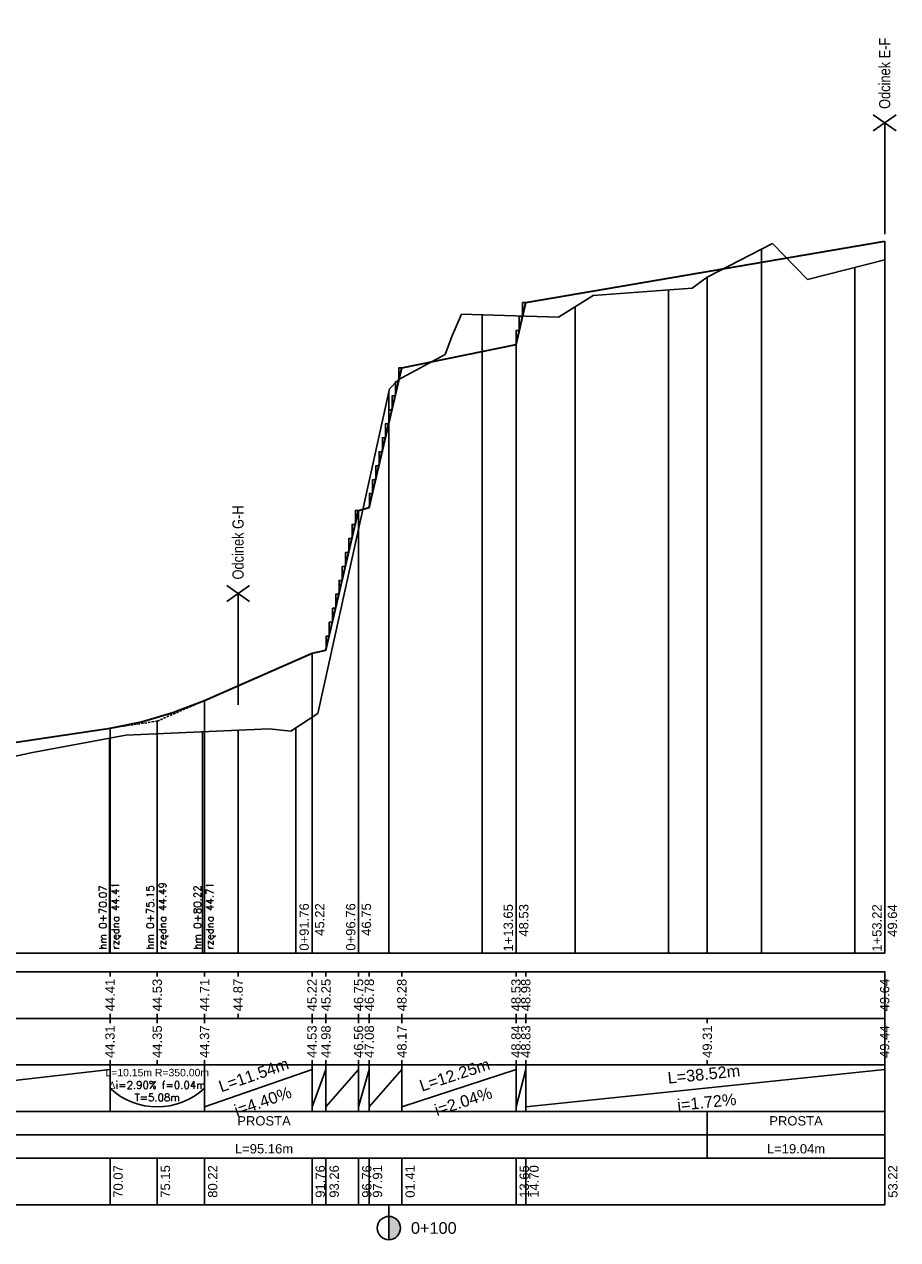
# Model space of a CAD drawing. Header units: metres. Extents: x 0 to 5465380, y 0 to 5925815.
# Tile 141 of 141: x 5465286 to 5465380, y 5925684 to 5925815. Entities that reach past the tile are written whole.
import ezdxf

# ---------------------------------------------------------------- set-up
doc = ezdxf.new("R2010")
doc.units = ezdxf.units.M
doc.linetypes.add('HIDDEN', pattern=[0.375, 0.25, -0.125])
for name, color, linetype in [('$DR - opis', 1, 'Continuous'), ('$DR - wymiary', 7, 'Continuous'), ('AecObjExplode_rys 1_Vport_D5A', 7, 'Continuous'), ('AecObjExplode_rys 3_Vport_DDD', 7, 'Continuous'), ('AecObjExplode_rys 4_Vport_E22', 7, 'Continuous'), ('C-DROGI-PROFILE', 7, 'Continuous'), ('C-DROGI-PROFILE-ETYKIETY', 7, 'Continuous'), ('C-DROGI-PROFILE-WIDOKI', 7, 'Continuous'), ('C-DROGI-PROFILE-WIDOKI-ETYKIETY', 7, 'Continuous')]:
    doc.layers.add(name, color=color, linetype=linetype)
doc.styles.add('ARIAL 2', font='ARIALN.TTF')
doc.styles.get("Standard").update_dxf_attribs({"font": 'arial.ttf'})

# ---------------------------------------------------------------- blocks, each defined once
blk = doc.blocks.new('kilometraz')
at = {"linetype": 'ByBlock', "lineweight": -2}
blk.add_hatch(color=0, dxfattribs=at).paths.add_polyline_path([(0, -0.5, 0.414214), (0.5, 0, 0.414214), (0, 0.5)])
at = {"color": 0, "linetype": 'ByBlock', "lineweight": -2}
blk.add_line((0, 0.5), (0, -0.5), dxfattribs=at)
blk.add_circle((0, 0), 0.5, dxfattribs=at)
blk = doc.blocks.new('AecObjExplode_rys 1_Vport_D5A')
at = {"layer": 'C-DROGI-PROFILE', "color": 190, "linetype": 'Continuous', "lineweight": 35}
for p, q in [((5465340.02, 5925784.94), (5465378.54, 5925791.55)), ((5465338.97, 5925780.44), (5465340.02, 5925784.94)), ((5465326.72, 5925777.95), (5465338.97, 5925780.44)), ((5465323.22, 5925762.95), (5465326.72, 5925777.95)), ((5465318.57, 5925747.65), (5465322.07, 5925762.65)), ((5465322.07, 5925762.65), (5465323.22, 5925762.95)), ((5465317.07, 5925747.35), (5465318.57, 5925747.65)), ((5465305.54, 5925742.27), (5465317.07, 5925747.35)), ((5465260.06, 5925734), (5465295.39, 5925739.28))]:
    blk.add_line(p, q, dxfattribs=at)
at = {"layer": 'C-DROGI-PROFILE', "color": 94, "linetype": 'Continuous', "lineweight": -3}
for p, q in [((5465359.5, 5925787.66), (5465366.5, 5925791.3)), ((5465366.5, 5925791.3), (5465370.24, 5925787.42)), ((5465370.24, 5925787.42), (5465378.54, 5925789.54)), ((5465357.86, 5925786.5), (5465359.5, 5925787.66)), ((5465343.53, 5925783.39), (5465347.26, 5925785.71)), ((5465347.26, 5925785.71), (5465357.86, 5925786.5)), ((5465332.06, 5925781.3), (5465333.13, 5925783.71)), ((5465333.13, 5925783.71), (5465343.53, 5925783.39)), ((5465331.35, 5925779.37), (5465332.06, 5925781.3)), ((5465326.32, 5925776.66), (5465331.35, 5925779.37)), ((5465325.38, 5925775.68), (5465326.32, 5925776.66)), ((5465317.68, 5925740.87), (5465325.38, 5925775.68)), ((5465314.81, 5925738.98), (5465317.68, 5925740.87)), ((5465287.06, 5925736.68), (5465297.08, 5925738.53)), ((5465297.08, 5925738.53), (5465312.46, 5925739.2)), ((5465312.46, 5925739.2), (5465314.81, 5925738.98)), ((5465270.7, 5925733.21), (5465287.06, 5925736.68))]:
    blk.add_line(p, q, dxfattribs=at)
at = {"layer": 'C-DROGI-PROFILE', "color": 7, "linetype": 'HIDDEN', "lineweight": -3}
for p, q in [((5465300.46, 5925740.04), (5465305.54, 5925742.27)), ((5465295.39, 5925739.28), (5465300.46, 5925740.04))]:
    blk.add_line(p, q, dxfattribs=at)
at = {"layer": 'C-DROGI-PROFILE', "color": 4, "linetype": 'Continuous', "lineweight": 35}
blk.add_lwpolyline([(5465295.39, 5925739.28), (5465298.77, 5925739.95), (5465302.15, 5925740.95), (5465305.54, 5925742.27)], dxfattribs=at)
at = {"layer": 'C-DROGI-PROFILE-ETYKIETY', "color": 7, "linetype": 'Continuous', "lineweight": -3}
for p, q in [((5465378.54, 5925791.55), (5465378.54, 5925715.15)), ((5465338.97, 5925780.44), (5465338.97, 5925715.15)), ((5465322.07, 5925762.65), (5465322.07, 5925715.15)), ((5465317.07, 5925747.35), (5465317.07, 5925715.15))]:
    blk.add_line(p, q, dxfattribs=at)
at = {"layer": 'C-DROGI-PROFILE-ETYKIETY', "color": 1, "linetype": 'Continuous', "lineweight": -3}
for p, q in [((5465305.54, 5925742.27), (5465305.54, 5925715.15)), ((5465300.46, 5925740.04), (5465300.46, 5925715.15)), ((5465295.39, 5925739.28), (5465295.39, 5925715.15))]:
    blk.add_line(p, q, dxfattribs=at)
at = {"layer": 'C-DROGI-PROFILE-WIDOKI', "color": 7, "linetype": 'Continuous', "lineweight": -3}
for p, q in [((5465365.32, 5925715.15), (5465365.32, 5925790.69)), ((5465378.54, 5925715.15), (5465378.54, 5925789.54)), ((5465375.32, 5925715.15), (5465375.32, 5925788.72)), ((5465355.32, 5925715.15), (5465355.32, 5925786.31)), ((5465345.32, 5925715.15), (5465345.32, 5925784.5)), ((5465335.32, 5925715.15), (5465335.32, 5925783.64)), ((5465325.32, 5925715.15), (5465325.32, 5925775.39)), ((5465305.32, 5925715.15), (5465305.32, 5925738.89)), ((5465309.14, 5925715.15), (5465309.14, 5925739.06)), ((5465315.32, 5925715.15), (5465315.32, 5925739.31)), ((5465295.32, 5925715.15), (5465295.32, 5925738.2)), ((5465224.82, 5925715.15), (5465378.54, 5925715.15)), ((5465295.39, 5925713.15), (5465295.39, 5925712.65)), ((5465300.46, 5925713.15), (5465300.46, 5925712.65)), ((5465305.54, 5925713.15), (5465305.54, 5925712.65)), ((5465317.07, 5925713.15), (5465317.07, 5925712.65)), ((5465318.57, 5925713.15), (5465318.57, 5925712.65)), ((5465322.07, 5925713.15), (5465322.07, 5925712.65)), ((5465323.22, 5925713.15), (5465323.22, 5925712.65)), ((5465326.72, 5925713.15), (5465326.72, 5925712.65)), ((5465338.97, 5925713.15), (5465338.97, 5925712.65)), ((5465340.02, 5925713.15), (5465340.02, 5925712.65)), ((5465378.54, 5925713.15), (5465378.54, 5925712.65)), ((5465295.39, 5925708.15), (5465295.39, 5925708.65)), ((5465300.46, 5925708.15), (5465300.46, 5925708.65)), ((5465305.54, 5925708.15), (5465305.54, 5925708.65)), ((5465317.07, 5925708.15), (5465317.07, 5925708.65)), ((5465318.57, 5925708.15), (5465318.57, 5925708.65)), ((5465322.07, 5925708.15), (5465322.07, 5925708.65)), ((5465323.22, 5925708.15), (5465323.22, 5925708.65)), ((5465326.72, 5925708.15), (5465326.72, 5925708.65)), ((5465338.97, 5925708.15), (5465338.97, 5925708.65)), ((5465340.02, 5925708.15), (5465340.02, 5925708.65)), ((5465378.54, 5925708.15), (5465378.54, 5925708.65)), ((5465295.39, 5925698.15), (5465295.39, 5925703.15)), ((5465305.54, 5925698.15), (5465305.54, 5925703.15)), ((5465317.07, 5925698.15), (5465317.07, 5925703.15)), ((5465318.57, 5925698.15), (5465318.57, 5925703.15)), ((5465322.07, 5925698.15), (5465322.07, 5925703.15)), ((5465323.22, 5925698.15), (5465323.22, 5925703.15)), ((5465326.72, 5925698.15), (5465326.72, 5925703.15)), ((5465338.97, 5925698.15), (5465338.97, 5925703.15)), ((5465340.02, 5925698.15), (5465340.02, 5925703.15)), ((5465359.5, 5925693.15), (5465359.5, 5925698.15)), ((5465325.32, 5925688.15), (5465325.32, 5925685.65))]:
    blk.add_line(p, q, dxfattribs=at)
at = {"layer": 'C-DROGI-PROFILE-WIDOKI', "color": 8, "linetype": 'Continuous', "lineweight": -3}
for p, q in [((5465378.54, 5925715.15), (5465378.54, 5925789.54)), ((5465359.5, 5925715.15), (5465359.5, 5925787.66))]:
    blk.add_line(p, q, dxfattribs=at)
at = {"layer": 'C-DROGI-PROFILE-WIDOKI', "color": 4, "linetype": 'Continuous', "lineweight": -3}
for p, q in [((5465309.14, 5925713.15), (5465309.14, 5925712.65)), ((5465309.14, 5925708.15), (5465309.14, 5925708.65)), ((5465260.06, 5925698.65), (5465295.39, 5925702.65)), ((5465305.54, 5925698.65), (5465317.07, 5925702.65)), ((5465317.07, 5925698.65), (5465318.57, 5925702.65)), ((5465318.57, 5925698.65), (5465322.07, 5925702.65)), ((5465322.07, 5925698.65), (5465323.22, 5925702.65)), ((5465323.22, 5925698.65), (5465326.72, 5925702.65)), ((5465326.72, 5925698.65), (5465338.97, 5925702.65)), ((5465338.97, 5925698.65), (5465340.02, 5925702.65)), ((5465340.02, 5925698.65), (5465378.54, 5925702.65)), ((5465225.32, 5925695.65), (5465378.54, 5925695.65))]:
    blk.add_line(p, q, dxfattribs=at)
at = {"layer": 'C-DROGI-PROFILE-WIDOKI', "color": 1, "linetype": 'Continuous', "lineweight": -3}
for p, q in [((5465295.39, 5925708.15), (5465295.39, 5925707.65)), ((5465300.46, 5925708.15), (5465300.46, 5925707.65)), ((5465305.54, 5925708.15), (5465305.54, 5925707.65)), ((5465317.07, 5925708.15), (5465317.07, 5925707.65)), ((5465318.57, 5925708.15), (5465318.57, 5925707.65)), ((5465322.07, 5925708.15), (5465322.07, 5925707.65)), ((5465323.22, 5925708.15), (5465323.22, 5925707.65)), ((5465326.72, 5925708.15), (5465326.72, 5925707.65)), ((5465338.97, 5925708.15), (5465338.97, 5925707.65)), ((5465340.02, 5925708.15), (5465340.02, 5925707.65)), ((5465378.54, 5925708.15), (5465378.54, 5925707.65)), ((5465295.39, 5925703.15), (5465295.39, 5925703.65)), ((5465300.46, 5925703.15), (5465300.46, 5925703.65)), ((5465305.54, 5925703.15), (5465305.54, 5925703.65)), ((5465317.07, 5925703.15), (5465317.07, 5925703.65)), ((5465318.57, 5925703.15), (5465318.57, 5925703.65)), ((5465322.07, 5925703.15), (5465322.07, 5925703.65)), ((5465323.22, 5925703.15), (5465323.22, 5925703.65)), ((5465326.72, 5925703.15), (5465326.72, 5925703.65)), ((5465338.97, 5925703.15), (5465338.97, 5925703.65)), ((5465340.02, 5925703.15), (5465340.02, 5925703.65)), ((5465378.54, 5925703.15), (5465378.54, 5925703.65)), ((5465295.39, 5925688.15), (5465295.39, 5925693.15)), ((5465300.46, 5925688.15), (5465300.46, 5925693.15)), ((5465305.54, 5925688.15), (5465305.54, 5925693.15)), ((5465317.07, 5925688.15), (5465317.07, 5925693.15)), ((5465318.57, 5925688.15), (5465318.57, 5925693.15)), ((5465322.07, 5925688.15), (5465322.07, 5925693.15)), ((5465323.22, 5925688.15), (5465323.22, 5925693.15)), ((5465326.72, 5925688.15), (5465326.72, 5925693.15)), ((5465338.97, 5925688.15), (5465338.97, 5925693.15)), ((5465340.02, 5925688.15), (5465340.02, 5925693.15)), ((5465378.54, 5925688.15), (5465378.54, 5925693.15))]:
    blk.add_line(p, q, dxfattribs=at)
at = {"layer": 'C-DROGI-PROFILE-WIDOKI', "color": 150, "linetype": 'Continuous', "lineweight": -3}
for p, q in [((5465359.5, 5925708.15), (5465359.5, 5925707.65)), ((5465359.5, 5925703.15), (5465359.5, 5925703.65))]:
    blk.add_line(p, q, dxfattribs=at)
at = {"layer": 'C-DROGI-PROFILE-WIDOKI', "color": 4, "linetype": 'Continuous', "lineweight": -3}
blk.add_arc((5465300.46, 5925706.09), 7.44, 226.9746, 313.0254, dxfattribs=at)
at = {"layer": 'C-DROGI-PROFILE-WIDOKI', "color": 7, "linetype": 'Continuous', "lineweight": -3}
for points in [[(5465225.32, 5925708.15), (5465378.54, 5925708.15), (5465378.54, 5925713.15), (5465225.32, 5925713.15)], [(5465225.32, 5925703.15), (5465378.54, 5925703.15), (5465378.54, 5925708.15), (5465225.32, 5925708.15)], [(5465225.32, 5925698.15), (5465378.54, 5925698.15), (5465378.54, 5925703.15), (5465225.32, 5925703.15)], [(5465225.32, 5925693.15), (5465378.54, 5925693.15), (5465378.54, 5925698.15), (5465225.32, 5925698.15)], [(5465225.32, 5925688.15), (5465378.54, 5925688.15), (5465378.54, 5925693.15), (5465225.32, 5925693.15)]]:
    blk.add_3dface(points, dxfattribs=at)
at = {"layer": '$DR - wymiary', "color": 7, "linetype": 'Continuous', "lineweight": -3, "xscale": 2.499999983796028, "yscale": 2.499999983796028, "zscale": 2.499999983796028, "rotation": 8.53773646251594e-07}
blk.add_blockref('kilometraz', (5465325.32, 5925685.65), dxfattribs=at)
at = {"layer": 'C-DROGI-PROFILE-ETYKIETY', "color": 2, "linetype": 'Continuous', "lineweight": -3, "char_height": 0.8, "attachment_point": 4}
for s, insert, rotation in [('{\\Fsimplex.shx|c0;hm 0+70.07\\Przędna 44.41}', (5465295.39, 5925715.53), 90), ('{\\Fsimplex.shx|c0;hm 0+75.15\\Fsimplex.shx|c0;\\Przędna 44.49}', (5465300.46, 5925715.53), 89.995), ('{\\Fsimplex.shx|c0;hm 0+80.22\\Fsimplex.shx|c0;\\Przędna 44.71}', (5465305.54, 5925715.53), 90)]:
    blk.add_mtext(s, dxfattribs=dict(at, insert=insert, rotation=rotation))
at = {"layer": 'C-DROGI-PROFILE-ETYKIETY', "color": 7, "linetype": 'Continuous', "lineweight": -3, "char_height": 1, "attachment_point": 6, "rotation": 90}
for s, insert in [('0+91.76\\P{\\fArial|b0|i0|c238|p34;45.22}', (5465317.07, 5925720.5)), ('0+96.76\\P{\\fArial|b0|i0|c238|p34;46.75}', (5465322.07, 5925720.5)), ('1+13.65\\P{\\fArial|b0|i0|c238|p34;48.53}', (5465338.97, 5925720.41)), ('1+53.22\\P{\\fArial|b0|i0|c238|p34;49.64}', (5465378.54, 5925720.39))]:
    blk.add_mtext(s, dxfattribs=dict(at, insert=insert))
at = {"layer": 'C-DROGI-PROFILE-ETYKIETY', "color": 1, "linetype": 'Continuous', "lineweight": -3, "insert": (5465300.46, 5925701), "char_height": 0.8, "attachment_point": 5, "rotation": 359.995}
blk.add_mtext('L=10.15m R=350.00m\\P{\\Fsimplex.shx|c238;Δ\\Fsimplex.shx|c0;i=2.90% \\Fsimplex.shx|c0;f=0.04m\\PT=5.08m}', dxfattribs=at)
at = {"layer": 'C-DROGI-PROFILE-WIDOKI-ETYKIETY', "color": 7, "linetype": 'Continuous', "lineweight": -3}
for s, insert, char_height, attachment_point, rotation in [('49.64', (5465378.54, 5925710.65), 1, 5, 90), ('44.41', (5465295.39, 5925710.65), 1, 5, 90), ('44.53', (5465300.46, 5925710.65), 1, 5, 90), ('44.71', (5465305.54, 5925710.65), 1, 5, 90), ('44.87', (5465309.14, 5925710.65), 1, 5, 90), ('45.22', (5465317.07, 5925710.65), 1, 5, 90), ('45.25', (5465318.57, 5925710.65), 1, 5, 90), ('46.75', (5465322.07, 5925710.65), 1, 5, 90), ('46.78', (5465323.22, 5925710.65), 1, 5, 90), ('48.28', (5465326.72, 5925710.65), 1, 5, 90), ('48.53', (5465338.97, 5925710.65), 1, 5, 90), ('48.98', (5465340.02, 5925710.65), 1, 5, 90), ('44.31', (5465295.39, 5925705.65), 1, 5, 90), ('44.35', (5465300.46, 5925705.65), 1, 5, 90), ('44.37', (5465305.54, 5925705.65), 1, 5, 90), ('44.53', (5465317.07, 5925705.65), 1, 5, 90), ('44.98', (5465318.57, 5925705.65), 1, 5, 90), ('46.56', (5465322.07, 5925705.65), 1, 5, 90), ('47.08', (5465323.22, 5925705.65), 1, 5, 90), ('48.17', (5465326.72, 5925705.65), 1, 5, 90), ('48.84', (5465338.97, 5925705.65), 1, 5, 90), ('48.83', (5465340.02, 5925705.65), 1, 5, 90), ('49.31', (5465359.5, 5925705.65), 1, 5, 90), ('49.44', (5465378.54, 5925705.65), 1, 5, 90), ('L=11.54m', (5465310.81, 5925702.07), 1.25, 5, 19.1204), ('L=12.25m', (5465332.38, 5925702.08), 1.25, 5, 18.0854), ('L=38.52m', (5465359.13, 5925702.15), 1.25, 5, 5.9289), ('i=4.40%', (5465311.8, 5925699.24), 1.25, 5, 19.1204), ('i=2.04%', (5465333.31, 5925699.23), 1.25, 5, 18.0854), ('i=1.72%', (5465359.44, 5925699.16), 1.25, 5, 5.9289), ('70.07', (5465295.76, 5925690.65), 1, 2, 90), ('75.15', (5465300.84, 5925690.65), 1, 2, 90), ('80.22', (5465305.91, 5925690.65), 1, 2, 90), ('91.76', (5465317.45, 5925690.65), 1, 2, 90), ('93.26', (5465318.95, 5925690.65), 1, 2, 90), ('96.76', (5465322.45, 5925690.65), 1, 2, 90), ('97.91', (5465323.6, 5925690.65), 1, 2, 90), ('01.41', (5465327.1, 5925690.65), 1, 2, 90), ('13.65', (5465339.35, 5925690.65), 1, 2, 90), ('14.70', (5465340.4, 5925690.65), 1, 2, 90), ('53.22', (5465378.91, 5925690.65), 1, 2, 90)]:
    blk.add_mtext(s, dxfattribs=dict(at, insert=insert, char_height=char_height, attachment_point=attachment_point, rotation=rotation))
for s, insert, char_height, attachment_point in [('PROSTA', (5465311.92, 5925697.15), 1, 5), ('PROSTA', (5465369.02, 5925697.15), 1, 5), ('L=95.16m', (5465311.92, 5925694.15), 1, 5), ('L=19.04m', (5465369.02, 5925694.15), 1, 5), ('0+100', (5465327.69, 5925685.65), 1.25, 4)]:
    blk.add_mtext(s, dxfattribs=dict(at, insert=insert, char_height=char_height, attachment_point=attachment_point))
blk = doc.blocks.new('AecObjExplode_rys 4_Vport_E22')
at = {"layer": 'C-DROGI-PROFILE', "color": 190, "linetype": 'Continuous', "lineweight": 35}
for p, q in [((5465340.02, 5925784.94), (5465378.54, 5925791.55)), ((5465338.97, 5925780.44), (5465340.02, 5925784.94)), ((5465326.72, 5925777.95), (5465338.97, 5925780.44)), ((5465323.22, 5925762.95), (5465326.72, 5925777.95)), ((5465318.57, 5925747.65), (5465322.07, 5925762.65)), ((5465322.07, 5925762.65), (5465323.22, 5925762.95)), ((5465317.07, 5925747.35), (5465318.57, 5925747.65)), ((5465305.54, 5925742.27), (5465317.07, 5925747.35)), ((5465260.06, 5925734), (5465295.39, 5925739.28))]:
    blk.add_line(p, q, dxfattribs=at)
at = {"layer": 'C-DROGI-PROFILE', "color": 94, "linetype": 'Continuous', "lineweight": -3}
for p, q in [((5465359.5, 5925787.66), (5465366.5, 5925791.3)), ((5465366.5, 5925791.3), (5465370.24, 5925787.42)), ((5465370.24, 5925787.42), (5465378.54, 5925789.54)), ((5465357.86, 5925786.5), (5465359.5, 5925787.66)), ((5465343.53, 5925783.39), (5465347.26, 5925785.71)), ((5465347.26, 5925785.71), (5465357.86, 5925786.5)), ((5465332.06, 5925781.3), (5465333.13, 5925783.71)), ((5465333.13, 5925783.71), (5465343.53, 5925783.39)), ((5465331.35, 5925779.37), (5465332.06, 5925781.3)), ((5465326.32, 5925776.66), (5465331.35, 5925779.37)), ((5465325.38, 5925775.68), (5465326.32, 5925776.66)), ((5465317.68, 5925740.87), (5465325.38, 5925775.68)), ((5465314.81, 5925738.98), (5465317.68, 5925740.87)), ((5465287.06, 5925736.68), (5465297.08, 5925738.53)), ((5465297.08, 5925738.53), (5465312.46, 5925739.2)), ((5465312.46, 5925739.2), (5465314.81, 5925738.98)), ((5465270.7, 5925733.21), (5465287.06, 5925736.68))]:
    blk.add_line(p, q, dxfattribs=at)
at = {"layer": 'C-DROGI-PROFILE', "color": 7, "linetype": 'HIDDEN', "lineweight": -3}
for p, q in [((5465300.46, 5925740.04), (5465305.54, 5925742.27)), ((5465295.39, 5925739.28), (5465300.46, 5925740.04))]:
    blk.add_line(p, q, dxfattribs=at)
at = {"layer": 'C-DROGI-PROFILE', "color": 4, "linetype": 'Continuous', "lineweight": 35}
blk.add_lwpolyline([(5465295.39, 5925739.28), (5465298.77, 5925739.95), (5465302.15, 5925740.95), (5465305.54, 5925742.27)], dxfattribs=at)
at = {"layer": 'C-DROGI-PROFILE-ETYKIETY', "color": 7, "linetype": 'Continuous', "lineweight": -3}
for p, q in [((5465378.54, 5925791.55), (5465378.54, 5925715.15)), ((5465338.97, 5925780.44), (5465338.97, 5925715.15)), ((5465322.07, 5925762.65), (5465322.07, 5925715.15)), ((5465317.07, 5925747.35), (5465317.07, 5925715.15))]:
    blk.add_line(p, q, dxfattribs=at)
at = {"layer": 'C-DROGI-PROFILE-ETYKIETY', "color": 1, "linetype": 'Continuous', "lineweight": -3}
for p, q in [((5465305.54, 5925742.27), (5465305.54, 5925715.15)), ((5465300.46, 5925740.04), (5465300.46, 5925715.15)), ((5465295.39, 5925739.28), (5465295.39, 5925715.15))]:
    blk.add_line(p, q, dxfattribs=at)
at = {"layer": 'C-DROGI-PROFILE-WIDOKI', "color": 7, "linetype": 'Continuous', "lineweight": -3}
for p, q in [((5465365.32, 5925715.15), (5465365.32, 5925790.69)), ((5465378.54, 5925715.15), (5465378.54, 5925789.54)), ((5465375.32, 5925715.15), (5465375.32, 5925788.72)), ((5465355.32, 5925715.15), (5465355.32, 5925786.31)), ((5465345.32, 5925715.15), (5465345.32, 5925784.5)), ((5465335.32, 5925715.15), (5465335.32, 5925783.64)), ((5465325.32, 5925715.15), (5465325.32, 5925775.39)), ((5465305.32, 5925715.15), (5465305.32, 5925738.89)), ((5465309.14, 5925715.15), (5465309.14, 5925739.06)), ((5465315.32, 5925715.15), (5465315.32, 5925739.31)), ((5465295.32, 5925715.15), (5465295.32, 5925738.2)), ((5465224.82, 5925715.15), (5465378.54, 5925715.15)), ((5465295.39, 5925713.15), (5465295.39, 5925712.65)), ((5465300.46, 5925713.15), (5465300.46, 5925712.65)), ((5465305.54, 5925713.15), (5465305.54, 5925712.65)), ((5465317.07, 5925713.15), (5465317.07, 5925712.65)), ((5465318.57, 5925713.15), (5465318.57, 5925712.65)), ((5465322.07, 5925713.15), (5465322.07, 5925712.65)), ((5465323.22, 5925713.15), (5465323.22, 5925712.65)), ((5465326.72, 5925713.15), (5465326.72, 5925712.65)), ((5465338.97, 5925713.15), (5465338.97, 5925712.65)), ((5465340.02, 5925713.15), (5465340.02, 5925712.65)), ((5465378.54, 5925713.15), (5465378.54, 5925712.65)), ((5465295.39, 5925708.15), (5465295.39, 5925708.65)), ((5465300.46, 5925708.15), (5465300.46, 5925708.65)), ((5465305.54, 5925708.15), (5465305.54, 5925708.65)), ((5465317.07, 5925708.15), (5465317.07, 5925708.65)), ((5465318.57, 5925708.15), (5465318.57, 5925708.65)), ((5465322.07, 5925708.15), (5465322.07, 5925708.65)), ((5465323.22, 5925708.15), (5465323.22, 5925708.65)), ((5465326.72, 5925708.15), (5465326.72, 5925708.65)), ((5465338.97, 5925708.15), (5465338.97, 5925708.65)), ((5465340.02, 5925708.15), (5465340.02, 5925708.65)), ((5465378.54, 5925708.15), (5465378.54, 5925708.65)), ((5465295.39, 5925698.15), (5465295.39, 5925703.15)), ((5465305.54, 5925698.15), (5465305.54, 5925703.15)), ((5465317.07, 5925698.15), (5465317.07, 5925703.15)), ((5465318.57, 5925698.15), (5465318.57, 5925703.15)), ((5465322.07, 5925698.15), (5465322.07, 5925703.15)), ((5465323.22, 5925698.15), (5465323.22, 5925703.15)), ((5465326.72, 5925698.15), (5465326.72, 5925703.15)), ((5465338.97, 5925698.15), (5465338.97, 5925703.15)), ((5465340.02, 5925698.15), (5465340.02, 5925703.15)), ((5465359.5, 5925693.15), (5465359.5, 5925698.15)), ((5465325.32, 5925688.15), (5465325.32, 5925685.65))]:
    blk.add_line(p, q, dxfattribs=at)
at = {"layer": 'C-DROGI-PROFILE-WIDOKI', "color": 8, "linetype": 'Continuous', "lineweight": -3}
for p, q in [((5465378.54, 5925715.15), (5465378.54, 5925789.54)), ((5465359.5, 5925715.15), (5465359.5, 5925787.66))]:
    blk.add_line(p, q, dxfattribs=at)
at = {"layer": 'C-DROGI-PROFILE-WIDOKI', "color": 4, "linetype": 'Continuous', "lineweight": -3}
for p, q in [((5465309.14, 5925713.15), (5465309.14, 5925712.65)), ((5465309.14, 5925708.15), (5465309.14, 5925708.65)), ((5465260.06, 5925698.65), (5465295.39, 5925702.65)), ((5465305.54, 5925698.65), (5465317.07, 5925702.65)), ((5465317.07, 5925698.65), (5465318.57, 5925702.65)), ((5465318.57, 5925698.65), (5465322.07, 5925702.65)), ((5465322.07, 5925698.65), (5465323.22, 5925702.65)), ((5465323.22, 5925698.65), (5465326.72, 5925702.65)), ((5465326.72, 5925698.65), (5465338.97, 5925702.65)), ((5465338.97, 5925698.65), (5465340.02, 5925702.65)), ((5465340.02, 5925698.65), (5465378.54, 5925702.65)), ((5465225.32, 5925695.65), (5465378.54, 5925695.65))]:
    blk.add_line(p, q, dxfattribs=at)
at = {"layer": 'C-DROGI-PROFILE-WIDOKI', "color": 1, "linetype": 'Continuous', "lineweight": -3}
for p, q in [((5465295.39, 5925708.15), (5465295.39, 5925707.65)), ((5465300.46, 5925708.15), (5465300.46, 5925707.65)), ((5465305.54, 5925708.15), (5465305.54, 5925707.65)), ((5465317.07, 5925708.15), (5465317.07, 5925707.65)), ((5465318.57, 5925708.15), (5465318.57, 5925707.65)), ((5465322.07, 5925708.15), (5465322.07, 5925707.65)), ((5465323.22, 5925708.15), (5465323.22, 5925707.65)), ((5465326.72, 5925708.15), (5465326.72, 5925707.65)), ((5465338.97, 5925708.15), (5465338.97, 5925707.65)), ((5465340.02, 5925708.15), (5465340.02, 5925707.65)), ((5465378.54, 5925708.15), (5465378.54, 5925707.65)), ((5465295.39, 5925703.15), (5465295.39, 5925703.65)), ((5465300.46, 5925703.15), (5465300.46, 5925703.65)), ((5465305.54, 5925703.15), (5465305.54, 5925703.65)), ((5465317.07, 5925703.15), (5465317.07, 5925703.65)), ((5465318.57, 5925703.15), (5465318.57, 5925703.65)), ((5465322.07, 5925703.15), (5465322.07, 5925703.65)), ((5465323.22, 5925703.15), (5465323.22, 5925703.65)), ((5465326.72, 5925703.15), (5465326.72, 5925703.65)), ((5465338.97, 5925703.15), (5465338.97, 5925703.65)), ((5465340.02, 5925703.15), (5465340.02, 5925703.65)), ((5465378.54, 5925703.15), (5465378.54, 5925703.65)), ((5465295.39, 5925688.15), (5465295.39, 5925693.15)), ((5465300.46, 5925688.15), (5465300.46, 5925693.15)), ((5465305.54, 5925688.15), (5465305.54, 5925693.15)), ((5465317.07, 5925688.15), (5465317.07, 5925693.15)), ((5465318.57, 5925688.15), (5465318.57, 5925693.15)), ((5465322.07, 5925688.15), (5465322.07, 5925693.15)), ((5465323.22, 5925688.15), (5465323.22, 5925693.15)), ((5465326.72, 5925688.15), (5465326.72, 5925693.15)), ((5465338.97, 5925688.15), (5465338.97, 5925693.15)), ((5465340.02, 5925688.15), (5465340.02, 5925693.15)), ((5465378.54, 5925688.15), (5465378.54, 5925693.15))]:
    blk.add_line(p, q, dxfattribs=at)
at = {"layer": 'C-DROGI-PROFILE-WIDOKI', "color": 150, "linetype": 'Continuous', "lineweight": -3}
for p, q in [((5465359.5, 5925708.15), (5465359.5, 5925707.65)), ((5465359.5, 5925703.15), (5465359.5, 5925703.65))]:
    blk.add_line(p, q, dxfattribs=at)
at = {"layer": 'C-DROGI-PROFILE-WIDOKI', "color": 4, "linetype": 'Continuous', "lineweight": -3}
blk.add_arc((5465300.46, 5925706.09), 7.44, 226.9746, 313.0254, dxfattribs=at)
at = {"layer": 'C-DROGI-PROFILE-WIDOKI', "color": 7, "linetype": 'Continuous', "lineweight": -3}
for points in [[(5465225.32, 5925708.15), (5465378.54, 5925708.15), (5465378.54, 5925713.15), (5465225.32, 5925713.15)], [(5465225.32, 5925703.15), (5465378.54, 5925703.15), (5465378.54, 5925708.15), (5465225.32, 5925708.15)], [(5465225.32, 5925698.15), (5465378.54, 5925698.15), (5465378.54, 5925703.15), (5465225.32, 5925703.15)], [(5465225.32, 5925693.15), (5465378.54, 5925693.15), (5465378.54, 5925698.15), (5465225.32, 5925698.15)], [(5465225.32, 5925688.15), (5465378.54, 5925688.15), (5465378.54, 5925693.15), (5465225.32, 5925693.15)]]:
    blk.add_3dface(points, dxfattribs=at)
at = {"layer": '$DR - wymiary', "color": 7, "linetype": 'Continuous', "lineweight": -3, "xscale": 2.50000000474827, "yscale": 2.50000000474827, "zscale": 2.50000000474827}
blk.add_blockref('kilometraz', (5465325.32, 5925685.65), dxfattribs=at)
at = {"layer": 'C-DROGI-PROFILE-ETYKIETY', "color": 2, "linetype": 'Continuous', "lineweight": -3, "char_height": 0.8, "attachment_point": 4}
for s, insert, rotation in [('{\\Fsimplex.shx|c0;hm 0+70.07\\Przędna 44.41}', (5465295.39, 5925715.53), 90), ('{\\Fsimplex.shx|c0;hm 0+75.15\\Fsimplex.shx|c0;\\Przędna 44.49}', (5465300.46, 5925715.53), 89.995), ('{\\Fsimplex.shx|c0;hm 0+80.22\\Fsimplex.shx|c0;\\Przędna 44.71}', (5465305.54, 5925715.53), 90)]:
    blk.add_mtext(s, dxfattribs=dict(at, insert=insert, rotation=rotation))
at = {"layer": 'C-DROGI-PROFILE-ETYKIETY', "color": 7, "linetype": 'Continuous', "lineweight": -3, "char_height": 1, "attachment_point": 6, "rotation": 90}
for s, insert in [('0+91.76\\P{\\fArial|b0|i0|c238|p34;45.22}', (5465317.07, 5925720.5)), ('0+96.76\\P{\\fArial|b0|i0|c238|p34;46.75}', (5465322.07, 5925720.5)), ('1+13.65\\P{\\fArial|b0|i0|c238|p34;48.53}', (5465338.97, 5925720.41)), ('1+53.22\\P{\\fArial|b0|i0|c238|p34;49.64}', (5465378.54, 5925720.39))]:
    blk.add_mtext(s, dxfattribs=dict(at, insert=insert))
at = {"layer": 'C-DROGI-PROFILE-ETYKIETY', "color": 1, "linetype": 'Continuous', "lineweight": -3, "insert": (5465300.46, 5925701), "char_height": 0.8, "attachment_point": 5, "rotation": 359.995}
blk.add_mtext('L=10.15m R=350.00m\\P{\\Fsimplex.shx|c238;Δ\\Fsimplex.shx|c0;i=2.90% \\Fsimplex.shx|c0;f=0.04m\\PT=5.08m}', dxfattribs=at)
at = {"layer": 'C-DROGI-PROFILE-WIDOKI-ETYKIETY', "color": 7, "linetype": 'Continuous', "lineweight": -3}
for s, insert, char_height, attachment_point, rotation in [('49.64', (5465378.54, 5925710.65), 1, 5, 90), ('44.41', (5465295.39, 5925710.65), 1, 5, 90), ('44.53', (5465300.46, 5925710.65), 1, 5, 90), ('44.71', (5465305.54, 5925710.65), 1, 5, 90), ('44.87', (5465309.14, 5925710.65), 1, 5, 90), ('45.22', (5465317.07, 5925710.65), 1, 5, 90), ('45.25', (5465318.57, 5925710.65), 1, 5, 90), ('46.75', (5465322.07, 5925710.65), 1, 5, 90), ('46.78', (5465323.22, 5925710.65), 1, 5, 90), ('48.28', (5465326.72, 5925710.65), 1, 5, 90), ('48.53', (5465338.97, 5925710.65), 1, 5, 90), ('48.98', (5465340.02, 5925710.65), 1, 5, 90), ('44.31', (5465295.39, 5925705.65), 1, 5, 90), ('44.35', (5465300.46, 5925705.65), 1, 5, 90), ('44.37', (5465305.54, 5925705.65), 1, 5, 90), ('44.53', (5465317.07, 5925705.65), 1, 5, 90), ('44.98', (5465318.57, 5925705.65), 1, 5, 90), ('46.56', (5465322.07, 5925705.65), 1, 5, 90), ('47.08', (5465323.22, 5925705.65), 1, 5, 90), ('48.17', (5465326.72, 5925705.65), 1, 5, 90), ('48.84', (5465338.97, 5925705.65), 1, 5, 90), ('48.83', (5465340.02, 5925705.65), 1, 5, 90), ('49.31', (5465359.5, 5925705.65), 1, 5, 90), ('49.44', (5465378.54, 5925705.65), 1, 5, 90), ('L=11.54m', (5465310.81, 5925702.07), 1.25, 5, 19.1204), ('L=12.25m', (5465332.38, 5925702.08), 1.25, 5, 18.0854), ('L=38.52m', (5465359.13, 5925702.15), 1.25, 5, 5.9289), ('i=4.40%', (5465311.8, 5925699.24), 1.25, 5, 19.1204), ('i=2.04%', (5465333.31, 5925699.23), 1.25, 5, 18.0854), ('i=1.72%', (5465359.44, 5925699.16), 1.25, 5, 5.9289), ('70.07', (5465295.76, 5925690.65), 1, 2, 90), ('75.15', (5465300.84, 5925690.65), 1, 2, 90), ('80.22', (5465305.91, 5925690.65), 1, 2, 90), ('91.76', (5465317.45, 5925690.65), 1, 2, 90), ('93.26', (5465318.95, 5925690.65), 1, 2, 90), ('96.76', (5465322.45, 5925690.65), 1, 2, 90), ('97.91', (5465323.6, 5925690.65), 1, 2, 90), ('01.41', (5465327.1, 5925690.65), 1, 2, 90), ('13.65', (5465339.35, 5925690.65), 1, 2, 90), ('14.70', (5465340.4, 5925690.65), 1, 2, 90), ('53.22', (5465378.91, 5925690.65), 1, 2, 90)]:
    blk.add_mtext(s, dxfattribs=dict(at, insert=insert, char_height=char_height, attachment_point=attachment_point, rotation=rotation))
for s, insert, char_height, attachment_point in [('PROSTA', (5465311.92, 5925697.15), 1, 5), ('PROSTA', (5465369.02, 5925697.15), 1, 5), ('L=95.16m', (5465311.92, 5925694.15), 1, 5), ('L=19.04m', (5465369.02, 5925694.15), 1, 5), ('0+100', (5465327.69, 5925685.65), 1.25, 4)]:
    blk.add_mtext(s, dxfattribs=dict(at, insert=insert, char_height=char_height, attachment_point=attachment_point))
blk = doc.blocks.new('AecObjExplode_rys 3_Vport_DDD')
at = {"layer": 'C-DROGI-PROFILE', "color": 190, "linetype": 'Continuous', "lineweight": 35}
for p, q in [((5465340.02, 5925784.94), (5465378.54, 5925791.55)), ((5465338.97, 5925780.44), (5465340.02, 5925784.94)), ((5465326.72, 5925777.95), (5465338.97, 5925780.44)), ((5465323.22, 5925762.95), (5465326.72, 5925777.95)), ((5465318.57, 5925747.65), (5465322.07, 5925762.65)), ((5465322.07, 5925762.65), (5465323.22, 5925762.95)), ((5465317.07, 5925747.35), (5465318.57, 5925747.65)), ((5465305.54, 5925742.27), (5465317.07, 5925747.35)), ((5465260.06, 5925734), (5465295.39, 5925739.28))]:
    blk.add_line(p, q, dxfattribs=at)
at = {"layer": 'C-DROGI-PROFILE', "color": 94, "linetype": 'Continuous', "lineweight": -3}
for p, q in [((5465359.5, 5925787.66), (5465366.5, 5925791.3)), ((5465366.5, 5925791.3), (5465370.24, 5925787.42)), ((5465370.24, 5925787.42), (5465378.54, 5925789.54)), ((5465357.86, 5925786.5), (5465359.5, 5925787.66)), ((5465343.53, 5925783.39), (5465347.26, 5925785.71)), ((5465347.26, 5925785.71), (5465357.86, 5925786.5)), ((5465332.06, 5925781.3), (5465333.13, 5925783.71)), ((5465333.13, 5925783.71), (5465343.53, 5925783.39)), ((5465331.35, 5925779.37), (5465332.06, 5925781.3)), ((5465326.32, 5925776.66), (5465331.35, 5925779.37)), ((5465325.38, 5925775.68), (5465326.32, 5925776.66)), ((5465317.68, 5925740.87), (5465325.38, 5925775.68)), ((5465314.81, 5925738.98), (5465317.68, 5925740.87)), ((5465287.06, 5925736.68), (5465297.08, 5925738.53)), ((5465297.08, 5925738.53), (5465312.46, 5925739.2)), ((5465312.46, 5925739.2), (5465314.81, 5925738.98)), ((5465270.7, 5925733.21), (5465287.06, 5925736.68))]:
    blk.add_line(p, q, dxfattribs=at)
at = {"layer": 'C-DROGI-PROFILE', "color": 7, "linetype": 'HIDDEN', "lineweight": -3}
for p, q in [((5465300.46, 5925740.04), (5465305.54, 5925742.27)), ((5465295.39, 5925739.28), (5465300.46, 5925740.04))]:
    blk.add_line(p, q, dxfattribs=at)
at = {"layer": 'C-DROGI-PROFILE', "color": 4, "linetype": 'Continuous', "lineweight": 35}
blk.add_lwpolyline([(5465295.39, 5925739.28), (5465298.77, 5925739.95), (5465302.15, 5925740.95), (5465305.54, 5925742.27)], dxfattribs=at)
at = {"layer": 'C-DROGI-PROFILE-ETYKIETY', "color": 7, "linetype": 'Continuous', "lineweight": -3}
for p, q in [((5465378.54, 5925791.55), (5465378.54, 5925715.15)), ((5465338.97, 5925780.44), (5465338.97, 5925715.15)), ((5465322.07, 5925762.65), (5465322.07, 5925715.15)), ((5465317.07, 5925747.35), (5465317.07, 5925715.15))]:
    blk.add_line(p, q, dxfattribs=at)
at = {"layer": 'C-DROGI-PROFILE-ETYKIETY', "color": 1, "linetype": 'Continuous', "lineweight": -3}
for p, q in [((5465305.54, 5925742.27), (5465305.54, 5925715.15)), ((5465300.46, 5925740.04), (5465300.46, 5925715.15)), ((5465295.39, 5925739.28), (5465295.39, 5925715.15))]:
    blk.add_line(p, q, dxfattribs=at)
at = {"layer": 'C-DROGI-PROFILE-WIDOKI', "color": 7, "linetype": 'Continuous', "lineweight": -3}
for p, q in [((5465365.32, 5925715.15), (5465365.32, 5925790.69)), ((5465378.54, 5925715.15), (5465378.54, 5925789.54)), ((5465375.32, 5925715.15), (5465375.32, 5925788.72)), ((5465355.32, 5925715.15), (5465355.32, 5925786.31)), ((5465345.32, 5925715.15), (5465345.32, 5925784.5)), ((5465335.32, 5925715.15), (5465335.32, 5925783.64)), ((5465325.32, 5925715.15), (5465325.32, 5925775.39)), ((5465305.32, 5925715.15), (5465305.32, 5925738.89)), ((5465309.14, 5925715.15), (5465309.14, 5925739.06)), ((5465315.32, 5925715.15), (5465315.32, 5925739.31)), ((5465295.32, 5925715.15), (5465295.32, 5925738.2)), ((5465224.82, 5925715.15), (5465378.54, 5925715.15)), ((5465295.39, 5925713.15), (5465295.39, 5925712.65)), ((5465300.46, 5925713.15), (5465300.46, 5925712.65)), ((5465305.54, 5925713.15), (5465305.54, 5925712.65)), ((5465317.07, 5925713.15), (5465317.07, 5925712.65)), ((5465318.57, 5925713.15), (5465318.57, 5925712.65)), ((5465322.07, 5925713.15), (5465322.07, 5925712.65)), ((5465323.22, 5925713.15), (5465323.22, 5925712.65)), ((5465326.72, 5925713.15), (5465326.72, 5925712.65)), ((5465338.97, 5925713.15), (5465338.97, 5925712.65)), ((5465340.02, 5925713.15), (5465340.02, 5925712.65)), ((5465378.54, 5925713.15), (5465378.54, 5925712.65)), ((5465295.39, 5925708.15), (5465295.39, 5925708.65)), ((5465300.46, 5925708.15), (5465300.46, 5925708.65)), ((5465305.54, 5925708.15), (5465305.54, 5925708.65)), ((5465317.07, 5925708.15), (5465317.07, 5925708.65)), ((5465318.57, 5925708.15), (5465318.57, 5925708.65)), ((5465322.07, 5925708.15), (5465322.07, 5925708.65)), ((5465323.22, 5925708.15), (5465323.22, 5925708.65)), ((5465326.72, 5925708.15), (5465326.72, 5925708.65)), ((5465338.97, 5925708.15), (5465338.97, 5925708.65)), ((5465340.02, 5925708.15), (5465340.02, 5925708.65)), ((5465378.54, 5925708.15), (5465378.54, 5925708.65)), ((5465295.39, 5925698.15), (5465295.39, 5925703.15)), ((5465305.54, 5925698.15), (5465305.54, 5925703.15)), ((5465317.07, 5925698.15), (5465317.07, 5925703.15)), ((5465318.57, 5925698.15), (5465318.57, 5925703.15)), ((5465322.07, 5925698.15), (5465322.07, 5925703.15)), ((5465323.22, 5925698.15), (5465323.22, 5925703.15)), ((5465326.72, 5925698.15), (5465326.72, 5925703.15)), ((5465338.97, 5925698.15), (5465338.97, 5925703.15)), ((5465340.02, 5925698.15), (5465340.02, 5925703.15)), ((5465359.5, 5925693.15), (5465359.5, 5925698.15)), ((5465325.32, 5925688.15), (5465325.32, 5925685.65))]:
    blk.add_line(p, q, dxfattribs=at)
at = {"layer": 'C-DROGI-PROFILE-WIDOKI', "color": 8, "linetype": 'Continuous', "lineweight": -3}
for p, q in [((5465378.54, 5925715.15), (5465378.54, 5925789.54)), ((5465359.5, 5925715.15), (5465359.5, 5925787.66))]:
    blk.add_line(p, q, dxfattribs=at)
at = {"layer": 'C-DROGI-PROFILE-WIDOKI', "color": 4, "linetype": 'Continuous', "lineweight": -3}
for p, q in [((5465309.14, 5925713.15), (5465309.14, 5925712.65)), ((5465309.14, 5925708.15), (5465309.14, 5925708.65)), ((5465260.06, 5925698.65), (5465295.39, 5925702.65)), ((5465305.54, 5925698.65), (5465317.07, 5925702.65)), ((5465317.07, 5925698.65), (5465318.57, 5925702.65)), ((5465318.57, 5925698.65), (5465322.07, 5925702.65)), ((5465322.07, 5925698.65), (5465323.22, 5925702.65)), ((5465323.22, 5925698.65), (5465326.72, 5925702.65)), ((5465326.72, 5925698.65), (5465338.97, 5925702.65)), ((5465338.97, 5925698.65), (5465340.02, 5925702.65)), ((5465340.02, 5925698.65), (5465378.54, 5925702.65)), ((5465225.32, 5925695.65), (5465378.54, 5925695.65))]:
    blk.add_line(p, q, dxfattribs=at)
at = {"layer": 'C-DROGI-PROFILE-WIDOKI', "color": 1, "linetype": 'Continuous', "lineweight": -3}
for p, q in [((5465295.39, 5925708.15), (5465295.39, 5925707.65)), ((5465300.46, 5925708.15), (5465300.46, 5925707.65)), ((5465305.54, 5925708.15), (5465305.54, 5925707.65)), ((5465317.07, 5925708.15), (5465317.07, 5925707.65)), ((5465318.57, 5925708.15), (5465318.57, 5925707.65)), ((5465322.07, 5925708.15), (5465322.07, 5925707.65)), ((5465323.22, 5925708.15), (5465323.22, 5925707.65)), ((5465326.72, 5925708.15), (5465326.72, 5925707.65)), ((5465338.97, 5925708.15), (5465338.97, 5925707.65)), ((5465340.02, 5925708.15), (5465340.02, 5925707.65)), ((5465378.54, 5925708.15), (5465378.54, 5925707.65)), ((5465295.39, 5925703.15), (5465295.39, 5925703.65)), ((5465300.46, 5925703.15), (5465300.46, 5925703.65)), ((5465305.54, 5925703.15), (5465305.54, 5925703.65)), ((5465317.07, 5925703.15), (5465317.07, 5925703.65)), ((5465318.57, 5925703.15), (5465318.57, 5925703.65)), ((5465322.07, 5925703.15), (5465322.07, 5925703.65)), ((5465323.22, 5925703.15), (5465323.22, 5925703.65)), ((5465326.72, 5925703.15), (5465326.72, 5925703.65)), ((5465338.97, 5925703.15), (5465338.97, 5925703.65)), ((5465340.02, 5925703.15), (5465340.02, 5925703.65)), ((5465378.54, 5925703.15), (5465378.54, 5925703.65)), ((5465295.39, 5925688.15), (5465295.39, 5925693.15)), ((5465300.46, 5925688.15), (5465300.46, 5925693.15)), ((5465305.54, 5925688.15), (5465305.54, 5925693.15)), ((5465317.07, 5925688.15), (5465317.07, 5925693.15)), ((5465318.57, 5925688.15), (5465318.57, 5925693.15)), ((5465322.07, 5925688.15), (5465322.07, 5925693.15)), ((5465323.22, 5925688.15), (5465323.22, 5925693.15)), ((5465326.72, 5925688.15), (5465326.72, 5925693.15)), ((5465338.97, 5925688.15), (5465338.97, 5925693.15)), ((5465340.02, 5925688.15), (5465340.02, 5925693.15)), ((5465378.54, 5925688.15), (5465378.54, 5925693.15))]:
    blk.add_line(p, q, dxfattribs=at)
at = {"layer": 'C-DROGI-PROFILE-WIDOKI', "color": 150, "linetype": 'Continuous', "lineweight": -3}
for p, q in [((5465359.5, 5925708.15), (5465359.5, 5925707.65)), ((5465359.5, 5925703.15), (5465359.5, 5925703.65))]:
    blk.add_line(p, q, dxfattribs=at)
at = {"layer": 'C-DROGI-PROFILE-WIDOKI', "color": 4, "linetype": 'Continuous', "lineweight": -3}
blk.add_arc((5465300.46, 5925706.09), 7.44, 226.9746, 313.0254, dxfattribs=at)
at = {"layer": 'C-DROGI-PROFILE-WIDOKI', "color": 7, "linetype": 'Continuous', "lineweight": -3}
for points in [[(5465225.32, 5925708.15), (5465378.54, 5925708.15), (5465378.54, 5925713.15), (5465225.32, 5925713.15)], [(5465225.32, 5925703.15), (5465378.54, 5925703.15), (5465378.54, 5925708.15), (5465225.32, 5925708.15)], [(5465225.32, 5925698.15), (5465378.54, 5925698.15), (5465378.54, 5925703.15), (5465225.32, 5925703.15)], [(5465225.32, 5925693.15), (5465378.54, 5925693.15), (5465378.54, 5925698.15), (5465225.32, 5925698.15)], [(5465225.32, 5925688.15), (5465378.54, 5925688.15), (5465378.54, 5925693.15), (5465225.32, 5925693.15)]]:
    blk.add_3dface(points, dxfattribs=at)
at = {"layer": '$DR - wymiary', "color": 7, "linetype": 'Continuous', "lineweight": -3, "xscale": 2.499999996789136, "yscale": 2.499999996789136, "zscale": 2.499999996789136}
blk.add_blockref('kilometraz', (5465325.32, 5925685.65), dxfattribs=at)
at = {"layer": 'C-DROGI-PROFILE-ETYKIETY', "color": 2, "linetype": 'Continuous', "lineweight": -3, "char_height": 0.8, "attachment_point": 4}
for s, insert, rotation in [('{\\Fsimplex.shx|c0;hm 0+70.07\\Przędna 44.41}', (5465295.39, 5925715.53), 90), ('{\\Fsimplex.shx|c0;hm 0+75.15\\Fsimplex.shx|c0;\\Przędna 44.49}', (5465300.46, 5925715.53), 89.995), ('{\\Fsimplex.shx|c0;hm 0+80.22\\Fsimplex.shx|c0;\\Przędna 44.71}', (5465305.54, 5925715.53), 90)]:
    blk.add_mtext(s, dxfattribs=dict(at, insert=insert, rotation=rotation))
at = {"layer": 'C-DROGI-PROFILE-ETYKIETY', "color": 7, "linetype": 'Continuous', "lineweight": -3, "char_height": 1, "attachment_point": 6, "rotation": 90}
for s, insert in [('0+91.76\\P{\\fArial|b0|i0|c238|p34;45.22}', (5465317.07, 5925720.5)), ('0+96.76\\P{\\fArial|b0|i0|c238|p34;46.75}', (5465322.07, 5925720.5)), ('1+13.65\\P{\\fArial|b0|i0|c238|p34;48.53}', (5465338.97, 5925720.41)), ('1+53.22\\P{\\fArial|b0|i0|c238|p34;49.64}', (5465378.54, 5925720.39))]:
    blk.add_mtext(s, dxfattribs=dict(at, insert=insert))
at = {"layer": 'C-DROGI-PROFILE-ETYKIETY', "color": 1, "linetype": 'Continuous', "lineweight": -3, "insert": (5465300.46, 5925701), "char_height": 0.8, "attachment_point": 5, "rotation": 359.995}
blk.add_mtext('L=10.15m R=350.00m\\P{\\Fsimplex.shx|c238;Δ\\Fsimplex.shx|c0;i=2.90% \\Fsimplex.shx|c0;f=0.04m\\PT=5.08m}', dxfattribs=at)
at = {"layer": 'C-DROGI-PROFILE-WIDOKI-ETYKIETY', "color": 7, "linetype": 'Continuous', "lineweight": -3}
for s, insert, char_height, attachment_point, rotation in [('49.64', (5465378.54, 5925710.65), 1, 5, 90), ('44.41', (5465295.39, 5925710.65), 1, 5, 90), ('44.53', (5465300.46, 5925710.65), 1, 5, 90), ('44.71', (5465305.54, 5925710.65), 1, 5, 90), ('44.87', (5465309.14, 5925710.65), 1, 5, 90), ('45.22', (5465317.07, 5925710.65), 1, 5, 90), ('45.25', (5465318.57, 5925710.65), 1, 5, 90), ('46.75', (5465322.07, 5925710.65), 1, 5, 90), ('46.78', (5465323.22, 5925710.65), 1, 5, 90), ('48.28', (5465326.72, 5925710.65), 1, 5, 90), ('48.53', (5465338.97, 5925710.65), 1, 5, 90), ('48.98', (5465340.02, 5925710.65), 1, 5, 90), ('44.31', (5465295.39, 5925705.65), 1, 5, 90), ('44.35', (5465300.46, 5925705.65), 1, 5, 90), ('44.37', (5465305.54, 5925705.65), 1, 5, 90), ('44.53', (5465317.07, 5925705.65), 1, 5, 90), ('44.98', (5465318.57, 5925705.65), 1, 5, 90), ('46.56', (5465322.07, 5925705.65), 1, 5, 90), ('47.08', (5465323.22, 5925705.65), 1, 5, 90), ('48.17', (5465326.72, 5925705.65), 1, 5, 90), ('48.84', (5465338.97, 5925705.65), 1, 5, 90), ('48.83', (5465340.02, 5925705.65), 1, 5, 90), ('49.31', (5465359.5, 5925705.65), 1, 5, 90), ('49.44', (5465378.54, 5925705.65), 1, 5, 90), ('L=11.54m', (5465310.81, 5925702.07), 1.25, 5, 19.1204), ('L=12.25m', (5465332.38, 5925702.08), 1.25, 5, 18.0854), ('L=38.52m', (5465359.13, 5925702.15), 1.25, 5, 5.9289), ('i=4.40%', (5465311.8, 5925699.24), 1.25, 5, 19.1204), ('i=2.04%', (5465333.31, 5925699.23), 1.25, 5, 18.0854), ('i=1.72%', (5465359.44, 5925699.16), 1.25, 5, 5.9289), ('70.07', (5465295.76, 5925690.65), 1, 2, 90), ('75.15', (5465300.84, 5925690.65), 1, 2, 90), ('80.22', (5465305.91, 5925690.65), 1, 2, 90), ('91.76', (5465317.45, 5925690.65), 1, 2, 90), ('93.26', (5465318.95, 5925690.65), 1, 2, 90), ('96.76', (5465322.45, 5925690.65), 1, 2, 90), ('97.91', (5465323.6, 5925690.65), 1, 2, 90), ('01.41', (5465327.1, 5925690.65), 1, 2, 90), ('13.65', (5465339.35, 5925690.65), 1, 2, 90), ('14.70', (5465340.4, 5925690.65), 1, 2, 90), ('53.22', (5465378.91, 5925690.65), 1, 2, 90)]:
    blk.add_mtext(s, dxfattribs=dict(at, insert=insert, char_height=char_height, attachment_point=attachment_point, rotation=rotation))
for s, insert, char_height, attachment_point in [('PROSTA', (5465311.92, 5925697.15), 1, 5), ('PROSTA', (5465369.02, 5925697.15), 1, 5), ('L=95.16m', (5465311.92, 5925694.15), 1, 5), ('L=19.04m', (5465369.02, 5925694.15), 1, 5), ('0+100', (5465327.69, 5925685.65), 1.25, 4)]:
    blk.add_mtext(s, dxfattribs=dict(at, insert=insert, char_height=char_height, attachment_point=attachment_point))

msp = doc.modelspace()

# ---------------------------------------------------------------- linework, layer by layer
at = {"layer": '$DR - opis', "flags": 128}
for points in [[(5465377.314, 5925803.37), (5465379.766, 5925805.086)], [(5465379.766, 5925803.37), (5465377.314, 5925805.086)], [(5465378.54, 5925792.27), (5465378.54, 5925804.228)], [(5465340.022, 5925784.94), (5465339.672, 5925784.94), (5465339.672, 5925783.44)], [(5465339.672, 5925783.44), (5465339.322, 5925783.44), (5465339.322, 5925781.94)], [(5465339.322, 5925781.94), (5465338.972, 5925781.94), (5465338.972, 5925780.44)], [(5465326.724, 5925777.945), (5465326.374, 5925777.945), (5465326.374, 5925776.445)], [(5465326.374, 5925776.445), (5465326.024, 5925776.445), (5465326.024, 5925774.945)], [(5465326.024, 5925774.945), (5465325.674, 5925774.945), (5465325.674, 5925773.445)], [(5465325.674, 5925773.445), (5465325.324, 5925773.445), (5465325.324, 5925771.945)], [(5465325.324, 5925771.945), (5465324.974, 5925771.945), (5465324.974, 5925770.445)], [(5465324.974, 5925770.445), (5465324.624, 5925770.445), (5465324.624, 5925768.945)], [(5465324.624, 5925768.945), (5465324.274, 5925768.945), (5465324.274, 5925767.445)], [(5465324.274, 5925767.445), (5465323.924, 5925767.445), (5465323.924, 5925765.945)], [(5465323.924, 5925765.945), (5465323.574, 5925765.945), (5465323.574, 5925764.445)], [(5465323.574, 5925764.445), (5465323.224, 5925764.445), (5465323.224, 5925762.945)], [(5465322.074, 5925762.645), (5465321.724, 5925762.645), (5465321.724, 5925761.145)], [(5465321.724, 5925761.145), (5465321.374, 5925761.145), (5465321.374, 5925759.645)], [(5465321.374, 5925759.645), (5465321.024, 5925759.645), (5465321.024, 5925758.145)], [(5465321.024, 5925758.145), (5465320.674, 5925758.145), (5465320.674, 5925756.645)], [(5465320.674, 5925756.645), (5465320.324, 5925756.645), (5465320.324, 5925755.145)], [(5465307.911, 5925752.883), (5465310.363, 5925754.6)], [(5465310.363, 5925752.883), (5465307.911, 5925754.6)], [(5465320.324, 5925755.145), (5465319.974, 5925755.145), (5465319.974, 5925753.645)], [(5465309.137, 5925741.783), (5465309.137, 5925753.742)], [(5465319.974, 5925753.645), (5465319.624, 5925753.645), (5465319.624, 5925752.145)], [(5465319.624, 5925752.145), (5465319.274, 5925752.145), (5465319.274, 5925750.645)], [(5465319.274, 5925750.645), (5465318.924, 5925750.645), (5465318.924, 5925749.145)], [(5465318.924, 5925749.145), (5465318.574, 5925749.145), (5465318.574, 5925747.645)]]:
    msp.add_lwpolyline(points, dxfattribs=at)

# ---------------------------------------------------------------- block references
at = {"layer": 'AecObjExplode_rys 1_Vport_D5A'}
msp.add_blockref('AecObjExplode_rys 1_Vport_D5A', (0, 0), dxfattribs=at)
at = {"layer": 'AecObjExplode_rys 3_Vport_DDD'}
msp.add_blockref('AecObjExplode_rys 3_Vport_DDD', (0, 0), dxfattribs=at)
at = {"layer": 'AecObjExplode_rys 4_Vport_E22'}
msp.add_blockref('AecObjExplode_rys 4_Vport_E22', (0, 0), dxfattribs=at)

# ---------------------------------------------------------------- texts
at = {"layer": '$DR - opis', "char_height": 1.2, "attachment_point": 4, "rotation": 90, "style": 'ARIAL 2'}
for s, insert in [('Odcinek E-F', (5465378.54, 5925805.723)), ('Odcinek G-H', (5465309.137, 5925755.236))]:
    msp.add_mtext_dynamic_manual_height_columns(s, width=16.96519, gutter_width=100, heights=[0], dxfattribs=dict(at, insert=insert))

doc.saveas('drawing.dxf')
